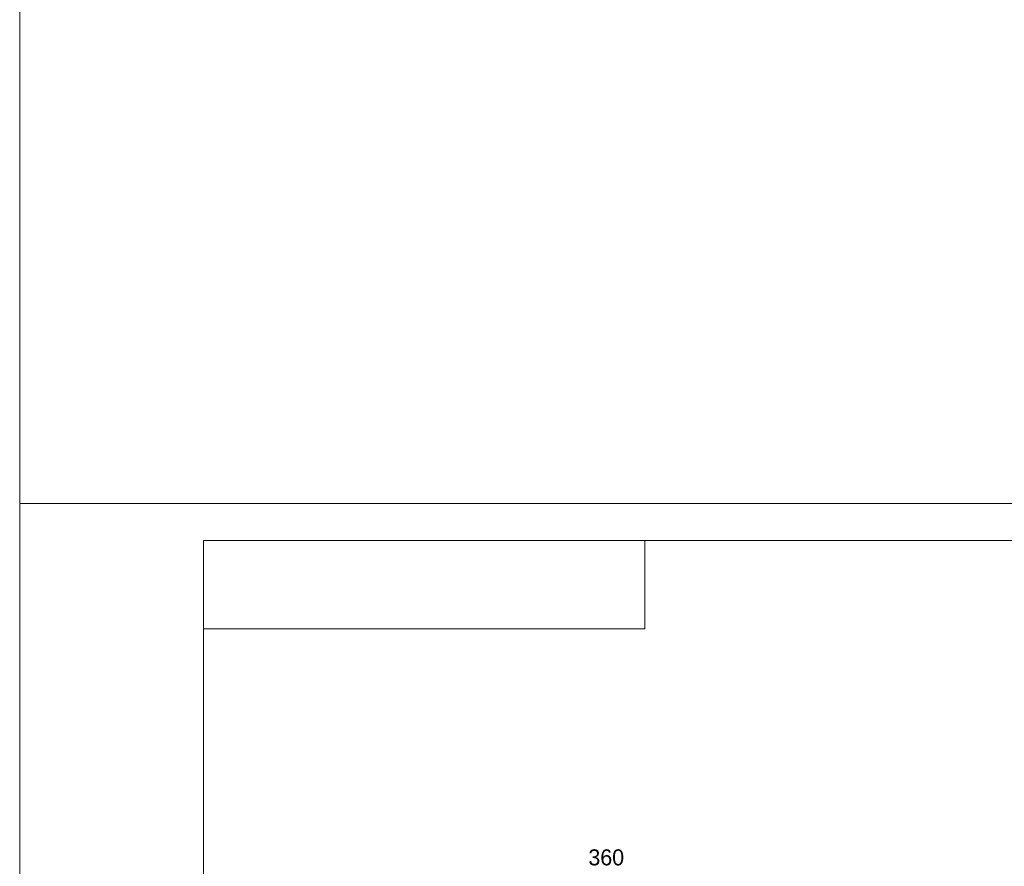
# Model space of a CAD drawing. Header units: millimetres. Extents: x 7702 to 16913, y -3294 to 4428.
# Tile 70 of 89: x 13190 to 14127, y -2169 to -1363. Entities that reach past the tile are written whole.
import ezdxf
from ezdxf.enums import TextEntityAlignment as Align

# ---------------------------------------------------------------- set-up
doc = ezdxf.new("R2010")
doc.units = ezdxf.units.MM
doc.header["$LTSCALE"] = 6
for name, color, linetype, lineweight in [('1轮廓实线层', 7, 'Continuous', 18), ('2细线层', 4, 'Continuous', 13), ('6文字层', 3, 'Continuous', 13), ('图框层', 7, 'Continuous', 18)]:
    doc.layers.add(name, color=color, linetype=linetype, lineweight=lineweight)
doc.layers.add('标注层', color=150, linetype='Continuous')
doc.styles.add('PC_TEXTSTYLE', font='ISOCP.SHX', dxfattribs={"width": 0.707, "bigfont": 'GBCBIG.SHX'})
doc.styles.add('SLDTEXTSTYLE1', font='txt')

# ---------------------------------------------------------------- blocks, each defined once
blk = doc.blocks.new('ZwmFrameMain_A4^_^无分区图框^_^portrait')
at = {"layer": '2细线层'}
blk.add_line((185, 292), (185, -5), dxfattribs=at)
blk = doc.blocks.new('ZwmFrameMain_1_A4^_^无分区图框^_^landscape')
at = {"layer": '1轮廓实线层'}
for p in [(0, 0), (267, 200)]:
    blk.add_line(p, (0, 200), dxfattribs=at)
at = {"layer": '2细线层'}
for p in [(-25, -5), (272, 205)]:
    blk.add_line(p, (-25, 205), dxfattribs=at)
blk = doc.blocks.new('ZwmFrameMain_1_图样代号')
at = {"layer": '2细线层', "linetype": 'Continuous'}
for p in [(60, 0), (0, -12)]:
    blk.add_line(p, (60, -12), dxfattribs=at)
at = {"layer": '6文字层', "style": 'PC_TEXTSTYLE', "width": 2.827942}
blk.add_attdef('图样代号', text='', height=7, rotation=180, dxfattribs=at).set_placement((58.24, -2.4), (2.35, -2.4), align=Align.FIT)

msp = doc.modelspace()

# ---------------------------------------------------------------- block references
at = {"layer": '图框层'}
for name, p, xscale, yscale, zscale in [('ZwmFrameMain_A4^_^无分区图框^_^portrait', (8380.33, -3163.96), 26, 26, 26), ('ZwmFrameMain_1_A4^_^无分区图框^_^landscape', (13365.33, -3258.96), 7, 7, 7), ('ZwmFrameMain_1_图样代号', (13365.33, -1858.96), 7, 7, 7)]:
    msp.add_blockref(name, p, dxfattribs=dict(at, xscale=xscale, yscale=yscale, zscale=zscale))

# ---------------------------------------------------------------- texts
at = {"layer": '标注层', "insert": (13731.51, -2152.94), "char_height": 15.2363, "attachment_point": 1, "style": 'SLDTEXTSTYLE1'}
msp.add_mtext('\\A1;{\\C3;360}', dxfattribs=at)

doc.saveas('drawing.dxf')
